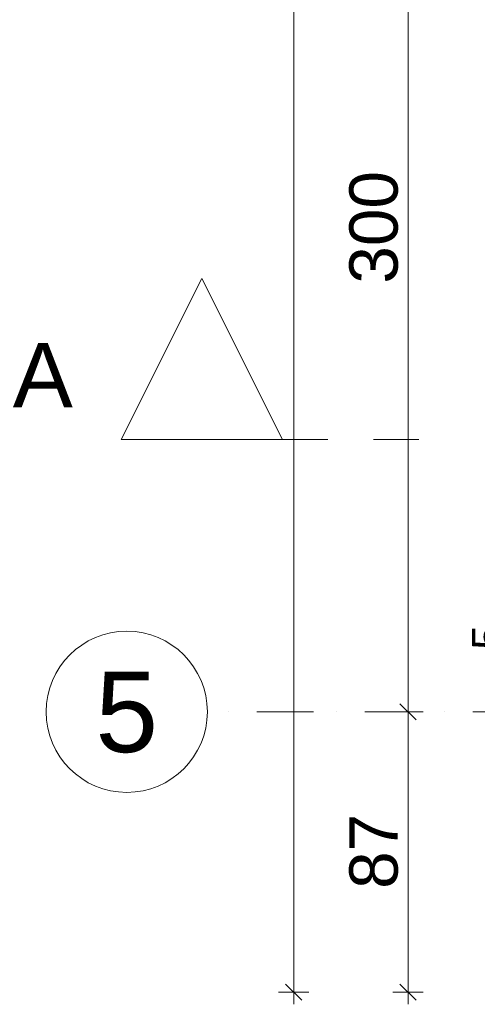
# Model space of a CAD drawing. Header units: millimetres. Extents: x -126271 to -88962, y -179170 to 5194.
# Tile 4 of 66: x -126207 to -124788, y -103874 to -100819. Entities that reach past the tile are written whole.
import ezdxf
from ezdxf.enums import TextEntityAlignment as Align

# ---------------------------------------------------------------- set-up
doc = ezdxf.new("R2010")
doc.units = ezdxf.units.MM
doc.header["$MEASUREMENT"] = 0
for name, pattern in [('Kropki i Kreski', [335.138881, 176.388884, -88.194442, 0, -70.555556]), ('Przerywana', [282.222223, 141.111112, -141.111112]), ('Wipeout_Contour', [1000, 0, -1000])]:
    doc.linetypes.add(name, pattern=pattern)
for name, color, linetype in [('Nowe_Osie', 7, 'Continuous'), ('Nowe_Wymiarowanie - Ogólne', 7, 'Continuous'), ('Znaczniki - Przekroje', 7, 'Continuous')]:
    doc.layers.add(name, color=color, linetype=linetype)
for name, color, linetype, lineweight in [('Nowe_Osie_Nr_pióra__3', 7, 'Continuous', 13), ('Nowe_Osie_Nr_pióra__4', 8, 'Continuous', 13), ('Nowe_Wymiarowanie - Ogólne_Nr_pióra__42', 8, 'Continuous', 25)]:
    doc.layers.add(name, color=color, linetype=linetype, lineweight=lineweight)
doc.layers.add('Nowe_Wymiarowanie - Ogólne_Nr_pióra__81', color=7, linetype='Continuous', lineweight=13, true_color=0x6a6a6a)
doc.layers.add('Znaczniki - Przekroje_Nr_pióra__81', color=7, linetype='Continuous', lineweight=13, true_color=0x6a6a6a)
doc.styles.add('STYL_AUTOMATYCZNY_1', font='arial.ttf')
doc.dimstyles.new('STYL_AUTOMATYCZNY__3', dxfattribs={"dimtxt": 150, "dimasz": 47.5, "dimexe": 0.18, "dimexo": 0.0625, "dimgap": 0, "dimtad": 1, "dimdec": 0, "dimlfac": 0.1, "dimzin": 0, "dimdsep": 46, "dimtxsty": 'STYL_AUTOMATYCZNY_1', "dimblk": 'ARROWHEAD_6', "dimblk1": 'ARROWHEAD_6', "dimblk2": 'ARROWHEAD_6', "dimcen": 0.09, "dimse1": 1, "dimse2": 1, "dimclrd": 256, "dimclre": 256, "dimclrt": 8, "dimazin": 0, "dimtfac": 1, "dimtdec": 4, "dimtmove": 0, "dimatfit": 3, "dimfxl": 0, "dimtolj": 1, "dimtzin": 0, "dimarcsym": 0})

# ---------------------------------------------------------------- blocks, each defined once
blk = doc.blocks.new('Standardowy znacznik osi_5')
at = {"layer": 'Nowe_Osie_Nr_pióra__3', "color": 7, "linetype": 'Continuous', "lineweight": 13, "flags": 128}
blk.add_lwpolyline([(34349.3, 0, 1), (33849.3, 0, 1)], format="xyb", close=True, dxfattribs=at)
at = {"layer": 'Nowe_Osie_Nr_pióra__4', "color": 8, "linetype": 'Kropki i Kreski', "lineweight": 13}
blk.add_line((32849.3, 0), (33849.3, 0), dxfattribs=at)
at = {"layer": 'Nowe_Osie_Nr_pióra__4', "color": 8, "lineweight": 13, "style": 'STYL_AUTOMATYCZNY_1'}
for tag, p in [('AC_MarkerText_1_0', (-250, -239.3)), ('AC_MarkerText_1_1', (34099.3, -239.3))]:
    blk.add_attdef(tag, text='', height=250, rotation=180, dxfattribs=at).set_placement(p, align=Align.TOP_CENTER)
blk = doc.blocks.new('*D373')
at = {"layer": 'Nowe_Wymiarowanie - Ogólne_Nr_pióra__81', "color": 251, "linetype": 'Continuous', "lineweight": 13, "true_color": 0x6a6a6a}
for p, q in [((-124546.5, -100492.2), (-124546.5, -101992.2)), ((-124521.5, -102017.2), (-124571.5, -101967.2)), ((-124593.4, -101992.2), (-124499.7, -101992.2)), ((-124546.5, -101992.2), (-124546.5, -103836.6)), ((-124593.4, -103836.6), (-124499.7, -103836.6)), ((-124571.5, -103811.6), (-124521.5, -103861.6)), ((-124546.5, -103836.6), (-124546.5, -103874.1))]:
    blk.add_line(p, q, dxfattribs=at)
at = {"layer": 'Nowe_Wymiarowanie - Ogólne_Nr_pióra__42', "color": 8, "lineweight": 25, "insert": (-124567.2, -103123.8), "char_height": 150, "attachment_point": 7, "rotation": 90, "style": 'STYL_AUTOMATYCZNY_1'}
blk.add_mtext('\\A1;{\\pql;\\fArial|b0|i0|c238|p0;\\W1.000000;184\\fArial|b0|i0|c238|p0;\\W1.000000;\\A1{\\H.66x;\\S5^  ;}}', dxfattribs=at)
blk = doc.blocks.new('ARROWHEAD_6')
at = {"color": 0, "linetype": 'Continuous', "lineweight": 0}
for p, q in [((0, 0), (-1, 0)), ((-0.5, -0.5), (0.5, 0.5))]:
    blk.add_line(p, q, dxfattribs=at)
blk = doc.blocks.new('*D374')
at = {"layer": 'Nowe_Wymiarowanie - Ogólne_Nr_pióra__81', "color": 251, "linetype": 'Continuous', "lineweight": 13, "true_color": 0x6a6a6a}
for p, q in [((-125332.4, -91021.6), (-125382.4, -90971.6)), ((-125357.4, -90996.6), (-125357.4, -90959.1)), ((-125310.6, -90996.6), (-125404.3, -90996.6)), ((-125357.4, -103836.6), (-125357.4, -90996.6)), ((-125310.6, -103836.6), (-125404.3, -103836.6)), ((-125382.4, -103811.6), (-125332.4, -103861.6)), ((-125357.4, -103874.1), (-125357.4, -103836.6))]:
    blk.add_line(p, q, dxfattribs=at)
at = {"layer": 'Nowe_Wymiarowanie - Ogólne_Nr_pióra__42', "color": 8, "lineweight": 25, "insert": (-125387.4, -97674), "char_height": 150, "attachment_point": 7, "rotation": 90, "style": 'STYL_AUTOMATYCZNY_1'}
blk.add_mtext('\\A1;{\\pql;\\fArial|b0|i0|c238|p0;\\W1.000000;1\xa0284}', dxfattribs=at)
blk = doc.blocks.new('*D375')
at = {"layer": 'Nowe_Wymiarowanie - Ogólne_Nr_pióra__81', "color": 251, "linetype": 'Continuous', "lineweight": 13, "true_color": 0x6a6a6a}
for p, q in [((-125027.7, -102941.6), (-124977.7, -102991.6)), ((-125002.7, -103836.6), (-125002.7, -102966.6)), ((-124955.8, -103836.6), (-125049.5, -103836.6)), ((-125027.7, -103811.6), (-124977.7, -103861.6)), ((-125002.7, -103874.1), (-125002.7, -103836.6))]:
    blk.add_line(p, q, dxfattribs=at)
at = {"layer": 'Nowe_Wymiarowanie - Ogólne_Nr_pióra__42', "color": 8, "lineweight": 25, "insert": (-125032.7, -103516), "char_height": 150, "attachment_point": 7, "rotation": 90, "style": 'STYL_AUTOMATYCZNY_1'}
blk.add_mtext('\\A1;{\\pql;\\fArial|b0|i0|c238|p0;\\W1.000000;87}', dxfattribs=at)
blk = doc.blocks.new('*D376')
at = {"layer": 'Nowe_Wymiarowanie - Ogólne_Nr_pióra__81', "color": 251, "linetype": 'Continuous', "lineweight": 13, "true_color": 0x6a6a6a}
for p, q in [((-125027.7, -99941.6), (-124977.7, -99991.6)), ((-125002.7, -102966.6), (-125002.7, -99966.6)), ((-125027.7, -102941.6), (-124977.7, -102991.6)), ((-124955.8, -102966.6), (-125049.5, -102966.6)), ((-125002.7, -103836.6), (-125002.7, -102966.6))]:
    blk.add_line(p, q, dxfattribs=at)
at = {"layer": 'Nowe_Wymiarowanie - Ogólne_Nr_pióra__42', "color": 8, "lineweight": 25, "insert": (-125032.7, -101638.2), "char_height": 150, "attachment_point": 7, "rotation": 90, "style": 'STYL_AUTOMATYCZNY_1'}
blk.add_mtext('\\A1;{\\pql;\\fArial|b0|i0|c238|p0;\\W1.000000;300}', dxfattribs=at)
blk = doc.blocks.new('*D377')
at = {"layer": 'Nowe_Wymiarowanie - Ogólne_Nr_pióra__81', "color": 251, "linetype": 'Continuous', "lineweight": 13, "true_color": 0x6a6a6a}
for p, q in [((-125027.7, -97841.6), (-124977.7, -97891.6)), ((-125002.7, -99966.6), (-125002.7, -97866.6)), ((-125027.7, -99941.6), (-124977.7, -99991.6)), ((-124955.8, -99966.6), (-125049.5, -99966.6)), ((-125002.7, -102966.6), (-125002.7, -99966.6))]:
    blk.add_line(p, q, dxfattribs=at)
at = {"layer": 'Nowe_Wymiarowanie - Ogólne_Nr_pióra__42', "color": 8, "lineweight": 25, "insert": (-125032.7, -99088.2), "char_height": 150, "attachment_point": 7, "rotation": 90, "style": 'STYL_AUTOMATYCZNY_1'}
blk.add_mtext('\\A1;{\\pql;\\fArial|b0|i0|c238|p0;\\W1.000000;210}', dxfattribs=at)
blk = doc.blocks.new('Płaszczyzna odcinająca_4_1', base_point=(-125642.2, -102122.1))
at = {"layer": 'Znaczniki - Przekroje_Nr_pióra__81', "color": 251, "linetype": 'Przerywana', "lineweight": 13, "true_color": 0x6a6a6a}
blk.add_line((-125392.2, -102122.1), (-124892.2, -102122.1), dxfattribs=at)
at = {"layer": 'Znaczniki - Przekroje_Nr_pióra__81', "color": 251, "lineweight": 13, "true_color": 0x6a6a6a, "insert": (-126042.2, -102022.1), "char_height": 200, "attachment_point": 9, "style": 'STYL_AUTOMATYCZNY_1'}
blk.add_mtext('\\A1;{\\pqr;\\pt0;\\fArial|b0|i0|c238|p0;\\W1.000000;A}', dxfattribs=at)
at = {"color": 254, "linetype": 'Wipeout_Contour', "lineweight": 0, "ltscale": 485415.928724}
blk.add_wipeout([(-125892.2, -102122.1), (-125392.2, -102122.1), (-125642.2, -101622.1)], dxfattribs=at).dxf.layer = 'Znaczniki - Przekroje'
at = {"layer": 'Znaczniki - Przekroje_Nr_pióra__81', "color": 251, "linetype": 'Continuous', "lineweight": 13, "true_color": 0x6a6a6a, "flags": 128}
blk.add_lwpolyline([(-125892.2, -102122.1), (-125392.2, -102122.1), (-125642.2, -101622.1)], close=True, dxfattribs=at)

msp = doc.modelspace()

# ---------------------------------------------------------------- block references
at = {"layer": 'Nowe_Osie', "color": 8, "linetype": 'Continuous', "lineweight": 15}
ref = msp.add_blockref('Standardowy znacznik osi_5', (-91775.7, -102966.6), dxfattribs=dict(at, zscale=1000, rotation=180))
ref.add_attrib('AC_MarkerText_1_1', '5', dxfattribs={"layer": 'Nowe_Osie_Nr_pióra__4', "color": 8, "lineweight": 13, "height": 250, "rotation": 360, "style": 'STYL_AUTOMATYCZNY_1'}).set_placement((-125875.1, -102841.6), align=Align.TOP_CENTER)

# ---------------------------------------------------------------- dimensions: what is measured, and where the dimension line sits
at = {"layer": 'Nowe_Wymiarowanie - Ogólne', "color": 251, "linetype": 'Continuous', "lineweight": 13, "true_color": 0x6a6a6a}
for base, p1, p2, angle, picture, middle in [((-125357.4, -90996.6), (-121039.5, -103836.6), (-122319.5, -90996.6), 90, '*D374', (-125462.4, -97416.7)), ((-125002.7, -97866.6), (-125771.1, -99966.6), (-125771.1, -97866.6), 90, '*D377', (-125107.7, -98917)), ((-125002.7, -99966.6), (-125625.1, -102966.6), (-125771.1, -99966.6), 90, '*D376', (-125107.7, -101467)), ((-124546.5, -103836.6), (-122149.5, -101992.2), (-122319.5, -103836.6), 270, '*D373', (-124651.5, -102750.6)), ((-125002.7, -102966.6), (-122319.5, -103836.6), (-125625.1, -102966.6), 90, '*D375', (-125107.7, -103401.9))]:
    dim = msp.add_linear_dim(base=base, p1=p1, p2=p2, angle=angle, dimstyle='STYL_AUTOMATYCZNY__3', dxfattribs=at)
    dim.commit()
    dim.dimension.update_dxf_attribs({"geometry": picture, "text_midpoint": middle, "dimtype": 160, "text_rotation": 90})

# ---------------------------------------------------------------- next in the draw order: block references
at = {"layer": 'Znaczniki - Przekroje', "color": 251, "lineweight": 13, "true_color": 0x6a6a6a}
msp.add_blockref('Płaszczyzna odcinająca_4_1', (-125642.2, -102122.1), dxfattribs=at)

doc.saveas('drawing.dxf')
